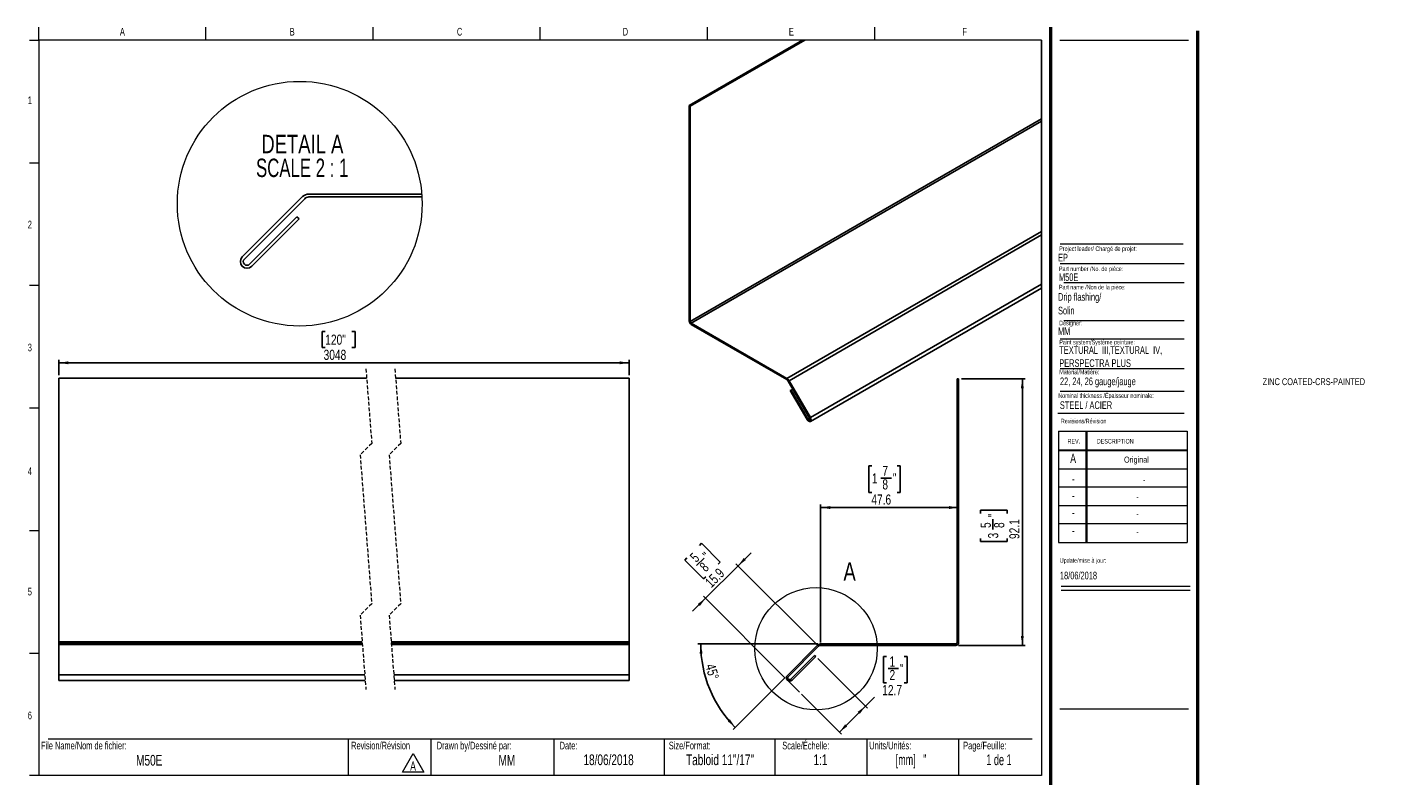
# Model space of a CAD drawing. Header units: millimetres. Extents: x 12 to 1099, y 10 to 700.
import ezdxf

# ---------------------------------------------------------------- set-up
doc = ezdxf.new("R2010")
doc.units = ezdxf.units.MM
doc.linetypes.add('HIDDEN', pattern=[1.905, 1.27, -0.635])
doc.layers.add('FORMAT', color=7, linetype='Continuous')
doc.styles.add('SLDTEXTSTYLE0', font='TXT', dxfattribs={"width": 0.7})
doc.styles.add('SLDTEXTSTYLE1', font='TXT', dxfattribs={"width": 0.633333})
doc.styles.add('SLDTEXTSTYLE2', font='TXT', dxfattribs={"width": 0.625})
doc.styles.add('SLDTEXTSTYLE3', font='TXT', dxfattribs={"width": 0.75})
doc.styles.add('SLDTEXTSTYLE4', font='TXT', dxfattribs={"width": 0.681818})
doc.dimstyles.new('SLDDIMSTYLE0', dxfattribs={"dimtxt": 3.5, "dimasz": 3.302, "dimexe": 0, "dimexo": 0.0625, "dimgap": 0.875, "dimtad": 1, "dimdec": 1, "dimrnd": 1e-09, "dimzin": 12, "dimdsep": 46, "dimtxsty": 'SLDTEXTSTYLE3', "dimsah": 1, "dimcen": 0.09, "dimadec": 0, "dimazin": 3, "dimtfac": 1, "dimtdec": 1, "dimtmove": 0, "dimatfit": 0, "dimfxl": 1, "dimfrac": 2, "dimtolj": 1, "dimtzin": 12, "dimarcsym": 0})
doc.dimstyles.new('SLDDIMSTYLE1', dxfattribs={"dimtxt": 3.5, "dimasz": 3.302, "dimexe": 0, "dimexo": 0.0625, "dimgap": 0.875, "dimtad": 0, "dimtih": 1, "dimtoh": 1, "dimdec": 1, "dimrnd": 1e-09, "dimzin": 12, "dimdsep": 46, "dimtxsty": 'SLDTEXTSTYLE3', "dimsah": 1, "dimcen": 0.09, "dimadec": 0, "dimazin": 3, "dimtfac": 1, "dimtdec": 1, "dimtofl": 0, "dimtmove": 0, "dimatfit": 3, "dimfxl": 1, "dimfrac": 2, "dimtolj": 1, "dimtzin": 12, "dimarcsym": 0})
doc.dimstyles.new('SLDDIMSTYLE2', dxfattribs={"dimtxt": 3.5, "dimasz": 3.302, "dimexe": 0, "dimexo": 0.0625, "dimgap": 0.875, "dimtad": 1, "dimdec": 1, "dimrnd": 1e-09, "dimzin": 12, "dimdsep": 46, "dimtxsty": 'SLDTEXTSTYLE3', "dimsah": 1, "dimcen": 0.09, "dimadec": 0, "dimazin": 3, "dimtfac": 1, "dimtdec": 1, "dimtofl": 0, "dimtmove": 0, "dimatfit": 3, "dimfxl": 1, "dimfrac": 2, "dimtolj": 1, "dimtzin": 12, "dimarcsym": 0})
doc.dimstyles.new('SLDDIMSTYLE3', dxfattribs={"dimtxt": 3.5, "dimasz": 3.302, "dimexe": 0, "dimexo": 0.0625, "dimgap": 0.875, "dimtad": 1, "dimdec": 4, "dimzin": 12, "dimdsep": 46, "dimtxsty": 'SLDTEXTSTYLE3', "dimsah": 1, "dimcen": 0.09, "dimazin": 3, "dimtfac": 1, "dimtofl": 0, "dimtmove": 0, "dimatfit": 3, "dimfxl": 1, "dimfrac": 2, "dimtolj": 1, "dimtzin": 12, "dimarcsym": 0})

# ---------------------------------------------------------------- blocks, each defined once
blk = doc.blocks.new('SW_NOTE_0')
at = {"color": 0, "linetype": 'Continuous', "lineweight": 0}
for p, q in [((-2.43, 0.39), (1.25, 6.76)), ((1.25, 6.76), (4.92, 0.39)), ((4.92, 0.39), (-2.43, 0.39))]:
    blk.add_line(p, q, dxfattribs=at)
at = {"color": 0, "linetype": 'Continuous', "lineweight": 0, "insert": (1.24, 4.09), "char_height": 3.17, "attachment_point": 2, "style": 'SLDTEXTSTYLE0'}
blk.add_mtext('A', dxfattribs=at)
blk = doc.blocks.new('SW_NOTE_1')
at = {"layer": 'FORMAT', "color": 0, "char_height": 2.6458, "attachment_point": 1, "style": 'SLDTEXTSTYLE0'}
for s, insert in [('TEXTURAL  III,TEXTURAL  IV,', (0, 3.41)), ('PERSPECTRA PLUS', (0, -1.12))]:
    blk.add_mtext(s, dxfattribs=dict(at, insert=insert))
blk = doc.blocks.new('_D')
at = {"layer": 'FORMAT'}
for p, q in [((243.91, 92.62), (244.66, 93.37)), ((244.66, 93.37), (251.14, 86.9)), ((257.25, 85.61), (261.74, 90.1)), ((239.61, 88.32), (238.86, 87.56)), ((238.86, 87.56), (245.33, 81.09)), ((242.95, 85.7), (245.51, 88.25)), ((257.25, 85.61), (246.03, 74.38)), ((251.14, 86.9), (250.38, 86.15)), ((285.06, 57.81), (256.55, 86.32)), ((245.33, 81.09), (246.08, 81.85)), ((273.56, 46.85), (245.32, 75.09)), ((246.03, 74.38), (241.54, 69.89))]:
    blk.add_line(p, q, dxfattribs=at)
for points in [[(257.25, 85.61), (259.95, 87.59), (259.23, 88.3)], [(246.03, 74.38), (243.33, 72.41), (244.05, 71.69)]]:
    blk.add_solid(points, dxfattribs=at)
at = {"layer": 'FORMAT', "char_height": 3.5, "attachment_point": 1, "rotation": 45, "style": 'SLDTEXTSTYLE3'}
for s, insert in [('5', (240.34, 89.03)), ('"', (244.71, 89.78)), ('8', (243.62, 85.76)), ('15.9', (245.54, 80.28))]:
    blk.add_mtext(s, dxfattribs=dict(at, insert=insert))
blk = doc.blocks.new('_D_1')
at = {"layer": 'FORMAT'}
for p, q in [((284.77, 53.61), (301.94, 36.43)), ((308.52, 54.31), (307.45, 54.31)), ((307.45, 54.31), (307.45, 45.15)), ((314.6, 54.31), (315.67, 54.31)), ((315.67, 54.31), (315.67, 45.15)), ((309.03, 50.09), (312.64, 50.09)), ((307.45, 45.15), (308.52, 45.15)), ((315.67, 45.15), (314.6, 45.15)), ((279.16, 41.25), (292.96, 27.45)), ((301.23, 37.14), (304.38, 40.29)), ((292.25, 28.16), (301.23, 37.14))]:
    blk.add_line(p, q, dxfattribs=at)
for points in [[(301.23, 37.14), (298.54, 35.16), (299.26, 34.45)], [(292.25, 28.16), (294.95, 30.14), (294.23, 30.85)]]:
    blk.add_solid(points, dxfattribs=at)
at = {"layer": 'FORMAT', "char_height": 3.5, "attachment_point": 1, "style": 'SLDTEXTSTYLE3'}
for s, insert in [('1', (309.54, 54.29)), ('"', (313.16, 51.74)), ('2', (309.54, 49.66)), ('12.7', (307.03, 44.43))]:
    blk.add_mtext(s, dxfattribs=dict(at, insert=insert))
blk = doc.blocks.new('_D_2')
at = {"layer": 'FORMAT'}
for p, q in [((334.39, 150.19), (356.39, 150.19)), ((355.39, 150.19), (355.39, 58.11)), ((341, 103.72), (341, 104.78)), ((341, 104.78), (350.15, 104.78)), ((350.15, 104.78), (350.15, 103.72)), ((345.22, 98.15), (345.22, 101.76)), ((341, 95.05), (341, 93.98)), ((341, 93.98), (350.15, 93.98)), ((350.15, 93.98), (350.15, 95.05)), ((333.39, 58.11), (356.39, 58.11))]:
    blk.add_line(p, q, dxfattribs=at)
for points in [[(355.39, 150.19), (354.88, 146.89), (355.9, 146.89)], [(355.39, 58.11), (355.9, 61.42), (354.88, 61.42)]]:
    blk.add_solid(points, dxfattribs=at)
at = {"layer": 'FORMAT', "char_height": 3.5, "attachment_point": 1, "rotation": 90, "style": 'SLDTEXTSTYLE3'}
for s, insert in [('"', (343.57, 102.27)), ('92.1', (350.88, 94.86)), ('5', (341.01, 98.66)), ('8', (345.64, 98.66)), ('3', (343.57, 95.05))]:
    blk.add_mtext(s, dxfattribs=dict(at, insert=insert))
blk = doc.blocks.new('_D_3')
at = {"layer": 'FORMAT'}
for p, q in [((303.46, 120.12), (302.4, 120.12)), ((302.4, 120.12), (302.4, 110.96)), ((312.13, 120.12), (313.2, 120.12)), ((313.2, 120.12), (313.2, 110.96)), ((306.56, 115.9), (310.17, 115.9)), ((302.4, 110.96), (303.46, 110.96)), ((313.2, 110.96), (312.13, 110.96)), ((285.76, 59.11), (285.76, 106.73)), ((333.39, 105.73), (285.76, 105.73))]:
    blk.add_line(p, q, dxfattribs=at)
for points in [[(285.76, 105.73), (289.07, 105.22), (289.07, 106.23)], [(333.39, 105.73), (330.09, 106.23), (330.09, 105.22)]]:
    blk.add_solid(points, dxfattribs=at)
at = {"layer": 'FORMAT', "char_height": 3.5, "attachment_point": 1, "style": 'SLDTEXTSTYLE3'}
for s, insert in [('1', (303.46, 117.55)), ('7', (307.08, 120.1)), ('"', (310.69, 117.55)), ('8', (307.08, 115.47)), ('47.6', (303.27, 110.24))]:
    blk.add_mtext(s, dxfattribs=dict(at, insert=insert))
blk = doc.blocks.new('_D_4')
at = {"layer": 'FORMAT'}
for p, q in [((284.76, 58.62), (243.38, 58.62)), ((273.56, 47.05), (255.61, 29.1))]:
    blk.add_line(p, q, dxfattribs=at)
blk.add_arc((285.13, 58.62), 40.75, 180, 225, dxfattribs=at)
for points in [[(244.38, 58.62), (244, 55.3), (245.02, 55.34)], [(256.32, 29.8), (254.45, 32.58), (253.7, 31.89)]]:
    blk.add_solid(points, dxfattribs=at)
at = {"layer": 'FORMAT', "insert": (249.31, 52.09), "char_height": 3.5, "attachment_point": 1, "rotation": 285.8868, "style": 'SLDTEXTSTYLE3'}
blk.add_mtext('45°', dxfattribs=at)
blk = doc.blocks.new('_D_5')
at = {"layer": 'FORMAT'}
for p, q in [((114.77, 166.5), (113.7, 166.5)), ((113.7, 166.5), (113.7, 160.94)), ((123.97, 166.5), (125.04, 166.5)), ((125.04, 166.5), (125.04, 160.94)), ((113.7, 160.94), (114.77, 160.94)), ((125.04, 160.94), (123.97, 160.94)), ((22.78, 151.4), (22.78, 156.7)), ((22.78, 155.7), (219.66, 155.7)), ((219.66, 151.4), (219.66, 156.7))]:
    blk.add_line(p, q, dxfattribs=at)
for points in [[(22.78, 155.7), (26.08, 155.2), (26.08, 156.21)], [(219.66, 155.7), (216.36, 156.21), (216.36, 155.2)]]:
    blk.add_solid(points, dxfattribs=at)
at = {"layer": 'FORMAT', "char_height": 3.5, "attachment_point": 1, "style": 'SLDTEXTSTYLE3'}
for s, insert in [('120"', (114.77, 165.45)), ('3048', (114.2, 160.22))]:
    blk.add_mtext(s, dxfattribs=dict(at, insert=insert))
blk = doc.blocks.new('SW_NOTE_2')
at = {"layer": 'FORMAT', "color": 0, "char_height": 6.35, "attachment_point": 2}
for s, insert, style in [('DETAIL A', (17.07, 8.19), 'SLDTEXTSTYLE3'), ('SCALE 2 : 1', (17.01, -0.03), 'SLDTEXTSTYLE4')]:
    blk.add_mtext(s, dxfattribs=dict(at, insert=insert, style=style))

msp = doc.modelspace()

# ---------------------------------------------------------------- linework, layer by layer
at = {"color": 7, "linetype": 'Continuous', "lineweight": 18}
for p, q in [((15.90679, 267.13366), (15.90679, 271.6262)), ((73.58596, 267.13366), (73.58596, 271.6262)), ((131.26512, 267.13366), (131.26512, 271.6262)), ((188.94429, 267.13366), (188.94429, 271.6262)), ((246.62346, 271.6262), (246.62346, 267.13366)), ((304.30262, 271.6262), (304.30262, 267.13366)), ((12.73179, 267.13366), (15.90679, 267.13366)), ((361.98179, 267.13366), (15.90679, 267.13366)), ((15.90679, 267.13366), (15.90679, 13.13366)), ((361.98179, 267.13366), (361.98179, 13.13366)), ((368.33179, 267.13366), (412.78179, 267.13366)), ((12.73179, 224.80033), (15.90679, 224.80033)), ((368.43414, 189.98301), (411.29885, 189.98301)), ((369.76881, 183.45996), (411.29885, 183.45996)), ((12.73179, 182.46699), (15.90679, 182.46699)), ((369.76881, 170.36535), (411.29885, 170.36535)), ((368.43414, 164.01803), (411.29885, 164.01803)), ((368.43414, 153.75037), (411.29885, 153.75037)), ((368.43414, 145.93096), (411.29885, 145.93096)), ((12.73179, 140.13366), (15.90679, 140.13366)), ((367.67587, 138.34892), (411.29885, 138.34892)), ((367.82248, 132.04824), (412.27248, 132.04824)), ((367.82248, 132.04824), (367.82248, 93.69424)), ((377.34748, 132.04824), (377.34748, 93.69424)), ((377.60148, 132.04824), (377.60148, 93.69424)), ((412.27248, 132.04824), (412.27248, 93.69424)), ((367.82248, 125.69824), (412.27248, 125.69824)), ((367.82248, 125.44424), (412.27248, 125.44424)), ((367.82248, 119.09424), (412.27248, 119.09424)), ((412.27248, 112.74424), (367.82248, 112.74424)), ((367.82248, 106.39424), (412.27248, 106.39424)), ((412.27248, 100.04424), (367.82248, 100.04424)), ((12.73179, 97.80033), (15.90679, 97.80033)), ((367.82248, 93.69424), (412.27248, 93.69424)), ((368.84708, 78.60452), (413.29708, 78.60452)), ((368.84708, 77.1817), (413.29708, 77.1817)), ((12.73179, 55.46699), (15.90679, 55.46699)), ((19.08179, 25.83366), (358.80679, 25.83366)), ((122.72468, 25.83366), (122.72468, 13.13366)), ((151.22988, 25.83366), (151.22988, 13.13366)), ((193.70679, 25.83366), (193.70679, 13.13366)), ((231.80679, 25.83366), (231.80679, 13.13366)), ((269.90679, 25.83366), (269.90679, 13.13366)), ((301.65679, 25.83366), (301.65679, 13.13366)), ((333.40679, 25.83366), (333.40679, 13.13366)), ((15.90679, 13.13366), (12.73179, 13.13366)), ((361.98179, 13.13366), (15.90679, 13.13366))]:
    msp.add_line(p, q, dxfattribs=at)
at = {"color": 7, "linetype": 'Continuous', "lineweight": 50}
for p, q in [((365.15679, 271.6262), (365.15679, 9.95866)), ((415.95679, 9.95866), (415.95679, 270.30866))]:
    msp.add_line(p, q, dxfattribs=at)
at = {"color": 7, "linetype": 'Continuous', "lineweight": 25}
for p, q in [((240.41938, 244.53862), (279.53707, 267.12079)), ((240.77855, 244.33125), (280.25542, 267.12079)), ((240.41938, 244.53862), (240.41938, 170.17217)), ((240.41938, 244.53862), (240.77855, 244.33125)), ((240.77855, 244.33125), (240.77855, 169.9648)), ((240.77855, 169.9648), (362.02799, 239.96062)), ((241.12641, 169.3622), (362.02799, 239.15721)), ((106.96722, 213.10765), (86.13302, 192.27345)), ((107.68564, 212.38922), (86.85145, 191.55503)), ((148.07242, 214.00038), (109.12248, 214.00038)), ((148.14069, 212.98438), (109.12248, 212.98438)), ((88.6475, 189.75898), (104.99156, 206.10305)), ((89.36591, 189.04056), (105.70998, 205.38462)), ((105.70998, 205.38462), (104.99156, 206.10305)), ((274.09528, 150.32966), (362.02799, 201.09214)), ((274.85727, 149.5253), (362.02799, 199.84789)), ((282.22333, 136.76704), (362.02799, 182.83732)), ((282.22321, 135.4471), (362.02799, 181.51743)), ((241.12641, 169.3622), (274.09528, 150.32966)), ((241.12641, 168.94741), (274.09528, 149.91487)), ((22.7768, 150.40359), (129.0526, 150.40359)), ((22.7768, 150.40359), (22.7768, 59.32859)), ((139.05252, 150.40359), (219.66172, 150.40359)), ((219.66172, 150.40359), (219.66172, 59.32859)), ((333.38992, 150.18955), (332.88192, 150.18955)), ((332.88192, 150.18955), (332.88192, 59.11455)), ((333.38992, 150.18955), (333.38992, 59.11455)), ((274.60335, 149.37867), (281.9693, 136.62035)), ((274.85727, 149.5253), (282.22333, 136.76704)), ((275.3018, 146.11561), (275.55584, 146.2623)), ((281.08035, 136.10698), (275.3018, 146.11561)), ((275.55584, 146.2623), (276.19086, 146.62893)), ((281.33427, 136.25367), (275.55584, 146.2623)), ((22.7768, 59.32859), (127.52183, 59.32859)), ((22.7768, 59.32859), (22.7768, 58.8366)), ((22.7768, 58.8366), (127.56022, 58.8366)), ((22.7768, 58.8366), (22.7768, 58.39022)), ((22.7768, 58.39022), (127.59491, 58.39022)), ((22.7768, 58.39022), (22.7768, 47.97313)), ((137.52187, 59.32859), (219.66172, 59.32859)), ((137.56014, 58.8366), (219.66172, 58.8366)), ((137.59495, 58.39022), (219.66172, 58.39022)), ((219.66172, 59.32859), (219.66172, 58.8366)), ((219.66172, 58.8366), (219.66172, 58.39022)), ((219.66172, 58.39022), (219.66172, 47.97313)), ((284.68729, 58.17619), (274.2702, 47.75909)), ((285.0465, 57.81698), (274.62941, 47.39988)), ((332.38992, 58.62255), (285.76492, 58.62255)), ((332.38992, 58.11455), (285.76492, 58.11455)), ((275.52743, 46.50185), (283.69946, 54.67389)), ((275.88664, 46.14264), (284.05867, 54.31468)), ((284.05867, 54.31468), (283.69946, 54.67389)), ((22.7768, 47.97313), (22.7768, 46.02191)), ((22.7768, 47.97313), (128.40613, 47.97313)), ((138.40617, 47.97313), (219.66172, 47.97313)), ((219.66172, 47.97313), (219.66172, 46.02191)), ((22.7768, 46.02191), (128.55812, 46.02191)), ((138.55804, 46.02191), (219.66172, 46.02191))]:
    msp.add_line(p, q, dxfattribs=at)
at = {"color": 7, "linetype": 'HIDDEN', "lineweight": 18}
for p, q in [((128.80533, 153.5786), (130.80533, 127.89567)), ((138.80533, 153.5786), (140.80533, 127.89567)), ((130.80533, 127.89567), (126.80533, 123.89567)), ((140.80533, 127.89567), (136.80533, 123.89567)), ((126.80533, 123.89567), (130.80533, 72.52983)), ((136.80533, 123.89567), (140.80533, 72.52983)), ((130.80533, 72.52983), (126.80533, 68.52983)), ((140.80533, 72.52983), (136.80533, 68.52983)), ((126.80533, 68.52983), (128.80533, 42.84691)), ((136.80533, 68.52983), (138.80533, 42.84691))]:
    msp.add_line(p, q, dxfattribs=at)
at = {"color": 8, "linetype": 'Continuous', "lineweight": 25}
msp.add_line((281.33427, 136.25367), (281.96942, 136.62023), dxfattribs=at)
at = {"color": 7, "linetype": 'Continuous', "lineweight": 18, "flags": 128}
msp.add_lwpolyline([(362.02799, 181.51743), (362.02799, 182.83732), (362.02799, 199.84789), (362.02799, 201.09214), (362.02799, 239.15721), (362.02799, 239.96062), (362.02799, 267.12079), (280.25542, 267.12079), (279.53707, 267.12079)], dxfattribs=at)
at = {"color": 7, "linetype": 'Continuous', "lineweight": 25, "flags": 128}
for points in [[(282.22333, 136.76704), (282.39857, 136.3631), (282.46008, 135.97042), (282.39857, 135.6488), (282.22333, 135.44716), (281.96107, 135.39619), (281.65184, 135.50372), (281.34249, 135.75329), (281.08035, 136.10698)], [(281.9693, 136.62035), (282.06669, 136.39594), (282.10078, 136.17779), (282.06669, 135.99909), (281.9693, 135.8871), (281.82362, 135.85879), (281.65184, 135.91851), (281.47994, 136.05715), (281.33427, 136.25367)]]:
    msp.add_lwpolyline(points, dxfattribs=at)
at = {"color": 7, "linetype": 'Continuous', "lineweight": 18}
for centre, radius in [((105.95649, 210.65972), 42.24818), ((284.18193, 56.9524), 21.12409)]:
    msp.add_circle(centre, radius, dxfattribs=at)
at = {"color": 7, "linetype": 'Continuous', "lineweight": 25}
for centre, radius, start, end in [((109.12248, 210.95238), 3.048, 90.0000048, 134.9999228), ((109.12248, 210.95238), 2.032, 90.0001727, 134.999994), ((87.74947, 190.657), 2.286, 134.999934, 314.999934), ((87.74947, 190.657), 1.27, 135, 315), ((241.9542, 170.24174), 1.5364, 182.5954178, 237.3987543), ((241.53425, 169.99933), 0.75649, 182.6159029, 237.3755005), ((272.93254, 148.46508), 2.19742, 28.8477807, 58.0526064), ((273.31859, 148.67012), 1.4672, 28.8767704, 58.0368063), ((285.76492, 57.09855), 1.524, 90, 135), ((285.76492, 57.09855), 1.016, 90, 135), ((332.38992, 59.11455), 1, 270, 0), ((332.38992, 59.11455), 0.492, 270, 0), ((275.07842, 46.95087), 1.143, 135, 315), ((275.07842, 46.95087), 0.635, 135, 315)]:
    msp.add_arc(centre, radius, start, end, dxfattribs=at)
at = {"layer": 'FORMAT', "color": 250, "lineweight": 18, "true_color": 0x454545}
msp.add_line((368.43414, 196.79384), (410.86162, 196.79384), dxfattribs=at)
at = {"layer": 'FORMAT', "lineweight": 18}
for p, q in [((274.2702, 46.14264), (278.45221, 41.96062)), ((368.33179, 36.23446), (412.78179, 36.23446))]:
    msp.add_line(p, q, dxfattribs=at)

# ---------------------------------------------------------------- block references
at = {"color": 7, "linetype": 'Continuous', "lineweight": 0}
msp.add_blockref('SW_NOTE_0', (143.83827, 13.97102), dxfattribs=at)
at = {"layer": 'FORMAT'}
for name, p in [('SW_NOTE_2', (89.79247, 226.24805)), ('SW_NOTE_1', (368.13945, 158.03757))]:
    msp.add_blockref(name, p, dxfattribs=at)

# ---------------------------------------------------------------- texts
at = {"color": 7, "linetype": 'Continuous', "lineweight": 0}
for s, insert, char_height, attachment_point, style in [('A', (44.74022, 271.37112), 2.64583, 2, 'SLDTEXTSTYLE0'), ('B', (103.36756, 271.37112), 2.64583, 2, 'SLDTEXTSTYLE0'), ('C', (161.14095, 271.37112), 2.64583, 2, 'SLDTEXTSTYLE0'), ('D', (218.37582, 271.37112), 2.64583, 2, 'SLDTEXTSTYLE0'), ('E', (275.65748, 271.37112), 2.64583, 2, 'SLDTEXTSTYLE0'), ('F', (335.46861, 271.37112), 2.64583, 2, 'SLDTEXTSTYLE0'), ('1', (12.7946, 247.69635), 2.64583, 2, 'SLDTEXTSTYLE0'), ('2', (12.7946, 204.77131), 2.64583, 2, 'SLDTEXTSTYLE0'), ('EP', (367.71606, 193.36041), 2.645833, 1, 'SLDTEXTSTYLE0'), ('Project leader/ Chargé de projet:', (368.11645, 195.90521), 1.5875, 1, 'SLDTEXTSTYLE0'), ('Part number /No. de pièce:', (368.0273, 188.96341), 1.5875, 1, 'SLDTEXTSTYLE0'), ('M50E', (368.0273, 186.59585), 2.645833, 1, 'SLDTEXTSTYLE0'), ('Designer:', (368.11645, 170.24875), 1.5875, 1, 'SLDTEXTSTYLE0'), ('MM', (367.71606, 167.93367), 2.645833, 1, 'SLDTEXTSTYLE0'), ('3', (12.7946, 162.3314), 2.64583, 2, 'SLDTEXTSTYLE0'), ('Paint system/Système peinture:', (368.13945, 163.63542), 1.5875, 1, 'SLDTEXTSTYLE0'), ('ZINC COATED-CRS-PAINTED', (438.35075, 150.38631), 2.38125, 1, 'SLDTEXTSTYLE0'), ('Nominal thickness /Épaisseur nominale:', (367.79907, 145.16642), 1.5875, 1, 'SLDTEXTSTYLE0'), ('STEEL / ACIER', (368.34918, 142.40702), 2.6458333, 1, 'SLDTEXTSTYLE0'), ('Revisions/Révision', (368.69627, 136.38324), 1.5875, 1, 'SLDTEXTSTYLE0'), ('REV.', (370.99827, 129.41629), 1.5875, 1, 'SLDTEXTSTYLE0'), ('DESCRIPTION', (381.10522, 129.41629), 1.5875, 1, 'SLDTEXTSTYLE0'), ('A', (372.92385, 124.31474), 3.175, 2, 'SLDTEXTSTYLE0'), ('Original', (394.76602, 123.32873), 2.116667, 2, 'SLDTEXTSTYLE0'), ('4', (12.7946, 119.59698), 2.64583, 2, 'SLDTEXTSTYLE0'), ('-', (372.95729, 117.28205), 3.175, 2, 'SLDTEXTSTYLE0'), ('-', (397.43822, 116.29605), 2.11667, 2, 'SLDTEXTSTYLE0'), ('-', (372.95729, 111.4594), 3.175, 2, 'SLDTEXTSTYLE0'), ('-', (395.11409, 110.47339), 2.11667, 2, 'SLDTEXTSTYLE0'), ('-', (372.95729, 105.58526), 3.175, 2, 'SLDTEXTSTYLE0'), ('-', (395.11409, 104.59926), 2.11667, 2, 'SLDTEXTSTYLE0'), ('-', (372.95729, 99.42311), 3.175, 2, 'SLDTEXTSTYLE0'), ('-', (395.11409, 98.4371), 2.11667, 2, 'SLDTEXTSTYLE0'), ('Update/mise à jour:', (368.32291, 88.25695), 1.5875, 1, 'SLDTEXTSTYLE0'), ('18/06/2018', (368.37442, 83.57399), 2.645833, 1, 'SLDTEXTSTYLE0'), ('5', (12.7946, 78.01805), 2.64583, 2, 'SLDTEXTSTYLE0'), ('6', (12.7946, 35.25116), 2.64583, 2, 'SLDTEXTSTYLE0'), ('File Name/Nom de fichier:', (16.63527, 24.85844), 2.6458333, 1, 'SLDTEXTSTYLE0'), ('Revision/Révision', (123.7005, 24.85844), 2.6458333, 1, 'SLDTEXTSTYLE0'), ('Drawn by/Dessiné par:', (153.2458, 24.85844), 2.6458333, 1, 'SLDTEXTSTYLE0'), ('Date:', (195.66913, 24.85844), 2.645833, 1, 'SLDTEXTSTYLE0'), ('Size/Format:', (233.36274, 24.85844), 2.6458333, 1, 'SLDTEXTSTYLE0'), ('Scale/Échelle:', (272.52645, 24.85844), 2.6458333, 1, 'SLDTEXTSTYLE0'), ('Units/Unités:', (302.54236, 24.85844), 2.6458333, 1, 'SLDTEXTSTYLE0'), ('Page/Feuille:', (334.97514, 24.85844), 2.6458333, 1, 'SLDTEXTSTYLE0'), ('M50E', (54.00945, 20.30468), 3.704167, 2, 'SLDTEXTSTYLE0'), ('MM', (177.45439, 20.30468), 3.704167, 2, 'SLDTEXTSTYLE0'), ('18/06/2018', (212.56716, 20.47144), 3.704167, 2, 'SLDTEXTSTYLE0'), ('Tabloid 11"/17"', (251.03091, 20.47144), 3.7041667, 2, 'SLDTEXTSTYLE0'), ('1:1', (285.68503, 20.47144), 3.704167, 2, 'SLDTEXTSTYLE0'), ('[mm]   "', (316.96655, 20.47144), 3.704167, 2, 'SLDTEXTSTYLE2'), ('1 de 1', (347.32518, 20.47144), 3.704167, 2, 'SLDTEXTSTYLE1')]:
    msp.add_mtext(s, dxfattribs=dict(at, insert=insert, char_height=char_height, attachment_point=attachment_point, style=style))
at = {"color": 7, "linetype": 'Continuous', "lineweight": 18, "insert": (293.64525, 86.81459), "char_height": 6.35, "attachment_point": 1, "style": 'SLDTEXTSTYLE3'}
msp.add_mtext('A', dxfattribs=at)
at = {"layer": 'FORMAT', "attachment_point": 1, "style": 'SLDTEXTSTYLE0'}
for s, insert, char_height in [('Part name /Non de la pièce:', (368.0273, 182.63663), 1.5875), ('Drip flashing/', (367.71606, 179.79353), 2.6458333), ('Solin', (367.71606, 175.06255), 2.645833), ('Material/Matière:', (368.13945, 153.33516), 1.5875), ('22, 24, 26 gauge/jauge', (368.3792, 150.63281), 2.6458333)]:
    msp.add_mtext(s, dxfattribs=dict(at, insert=insert, char_height=char_height))

# ---------------------------------------------------------------- dimensions: what is measured, and where the dimension line sits
at = {"layer": 'FORMAT'}
dim = msp.add_linear_dim(base=(219.66167, 155.70338), p1=(22.77685, 150.4036), p2=(219.66167, 150.4036), angle=0, text='3048', dimstyle='SLDDIMSTYLE2', dxfattribs=at)
dim.commit()
dim.dimension.update_dxf_attribs({"geometry": '_D_5', "text_midpoint": (119.36833, 155.70338), "dimtype": 160})
dim = msp.add_linear_dim(base=(285.76492, 105.72569), p1=(333.38992, 150.18955), p2=(285.76492, 58.11455), dimstyle='SLDDIMSTYLE2', dxfattribs=at)
dim.commit()
dim.dimension.update_dxf_attribs({"geometry": '_D_3', "text_midpoint": (307.7975, 105.72569), "dimtype": 160})
for base, p1, p2, angle, dimstyle, picture, middle in [((355.38992, 58.11455), (333.38992, 150.18955), (332.38992, 58.11455), 90, 'SLDDIMSTYLE2', '_D_2', (355.38992, 99.38176)), ((246.02801, 74.38483), (285.76492, 57.09855), (274.2702, 46.14264), 45, 'SLDDIMSTYLE0', '_D', (251.93542, 80.29223)), ((301.23332, 37.14003), (278.45221, 41.96062), (284.05867, 54.31468), 45, 'SLDDIMSTYLE1', '_D_1', (311.55972, 47.46642))]:
    dim = msp.add_linear_dim(base=base, p1=p1, p2=p2, angle=angle, dimstyle=dimstyle, dxfattribs=at)
    dim.commit()
    dim.dimension.update_dxf_attribs({"geometry": picture, "text_midpoint": middle, "dimtype": 160})
dim = msp.add_angular_dim_2l(base=(247.48105, 43.02633), line1=((285.76492, 58.62255), (332.38992, 58.62255)), line2=((274.2702, 47.75909), (284.68729, 58.17619)), dimstyle='SLDDIMSTYLE3', dxfattribs=at)
dim.commit()
dim.dimension.update_dxf_attribs({"geometry": '_D_4', "text_midpoint": (245.93542, 47.46642), "dimtype": 162})

doc.saveas('drawing.dxf')
